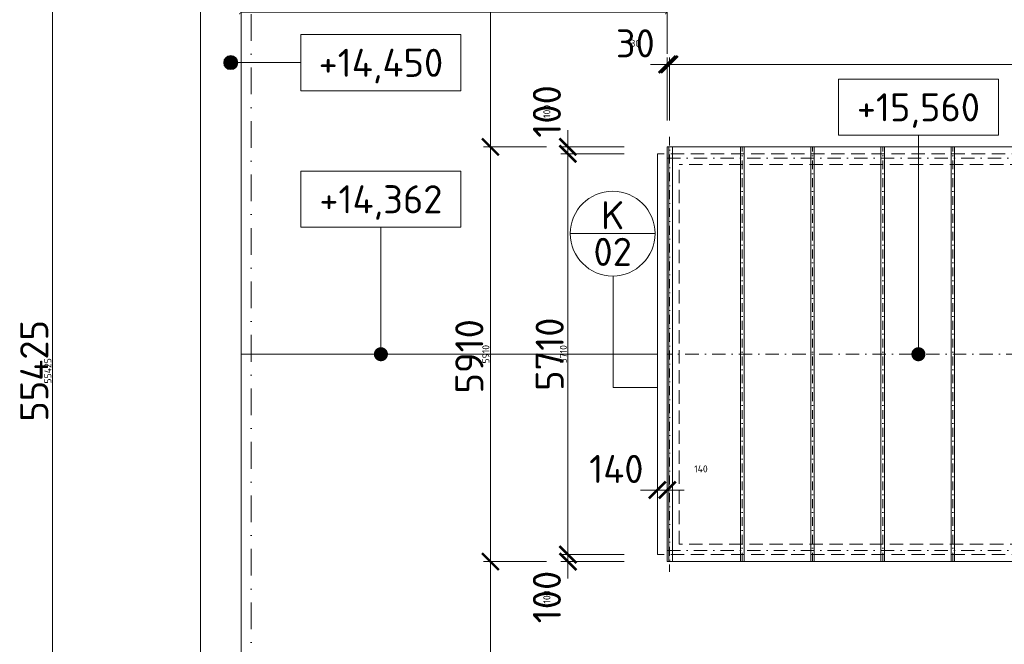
# Model space of a CAD drawing. Header units: millimetres. Extents: x -1695604 to 5289369, y -1488057 to 2187451.
# Tile 124 of 256: x 2703 to 16733, y 200166 to 209067. Entities that reach past the tile are written whole.
import ezdxf
from ezdxf.enums import TextEntityAlignment as Align

# ---------------------------------------------------------------- set-up
doc = ezdxf.new("R2010")
doc.units = ezdxf.units.MM
for name, pattern in [('CENTERX2', [101.6, 63.5, -12.7, 12.7, -12.7]), ('DASHDOT', [25.4, 12.7, -6.35, 0, -6.35]), ('ČÁRKOVANÁ', [19.05, 12.7, -6.35])]:
    doc.linetypes.add(name, pattern=pattern)
doc.layers.get('Defpoints').update_dxf_attribs({"color": 8})
for name, color, linetype, lineweight in [('A99_N_kce-pohl', 1, 'Continuous', 9), ('A99_N_koty-200', 5, 'Continuous', 5), ('A99_N_koty-200 @ 200', 5, 'Continuous', 5), ('A99_N_koty-200 @ 50 (2)', 5, 'Continuous', 5), ('A99_N_koty-vysk', 160, 'Continuous', 5), ('A99_N_znaceni 200', 5, 'Continuous', 5), ('A99_S_osy', 1, 'CENTERX2', 5)]:
    doc.layers.add(name, color=color, linetype=linetype, lineweight=lineweight)
doc.styles.add('A99_kota', font='isocpeur.ttf', dxfattribs={"height": 2})
doc.styles.add('A99_popis', font='isocpeur.ttf')
doc.dimstyles.new('A99_kota_200 new', dxfattribs={"dimscale": 200, "dimtxt": 2, "dimasz": 1.2, "dimexe": 0.5, "dimexo": 1.5, "dimgap": 0.3, "dimtad": 1, "dimdec": 0, "dimzin": 3, "dimdsep": 46, "dimtxsty": 'A99_kota', "dimblk": 'ARCHTICK', "dimcen": 2.5, "dimazin": 2, "dimtfac": 0.75, "dimtdec": 0, "dimtmove": 2, "dimatfit": 0, "dimfxl": 0, "dimtolj": 1, "dimtzin": 0, "dimlwd": 5, "dimlwe": 5, "dimarcsym": 0})

# ---------------------------------------------------------------- blocks, each defined once
blk = doc.blocks.new('_ArchTick')
at = {"color": 0, "linetype": 'ByBlock', "const_width": 0.15}
blk.add_lwpolyline([(-0.5, -0.5), (0.5, 0.5)], dxfattribs=at)
blk = doc.blocks.new('*D4355')
at = {"layer": 'A99_N_koty-200', "color": 0, "linetype": 'Continuous', "lineweight": 5, "transparency": 16777216}
for p, q in [((5860, 209380), (5860, 209480)), ((11930, 208580), (11930, 209480)), ((5860, 209380), (11930, 209380))]:
    blk.add_line(p, q, dxfattribs=at)
at = {"layer": 'Defpoints', "color": 0, "linetype": 'Continuous', "lineweight": 18, "transparency": 16777216}
for p in [(11930, 209380), (5860, 209175), (11930, 207255)]:
    blk.add_point(p, dxfattribs=at)
at = {"layer": 'A99_N_koty-200', "color": 0, "linetype": 'Continuous', "lineweight": 5, "transparency": 16777216, "xscale": 240, "yscale": 240, "zscale": 240, "rotation": 180}
blk.add_blockref('_ArchTick', (5860, 209380), dxfattribs=at)
at = {"layer": 'A99_N_koty-200', "color": 0, "linetype": 'Continuous', "lineweight": 5, "transparency": 16777216, "xscale": 240, "yscale": 240, "zscale": 240}
blk.add_blockref('_ArchTick', (11930, 209380), dxfattribs=at)
at = {"layer": 'A99_N_koty-200', "color": 0, "linetype": 'Continuous', "transparency": 16777216, "insert": (10112.5, 209680), "char_height": 400, "attachment_point": 5, "style": 'A99_kota'}
blk.add_mtext('\\A1;6070', dxfattribs=at)
blk = doc.blocks.new('*D4356')
at = {"layer": 'A99_N_koty-200', "color": 0, "linetype": 'Continuous', "lineweight": 5, "transparency": 16777216}
for p, q in [((5860, 209175), (5860, 209200)), ((11930, 208975), (11930, 209200)), ((5860, 209175), (11930, 209175))]:
    blk.add_line(p, q, dxfattribs=at)
at = {"layer": 'Defpoints', "color": 0, "linetype": 'Continuous', "lineweight": 18, "transparency": 16777216}
for p in [(5860, 209175), (11930, 209175), (11930, 207255)]:
    blk.add_point(p, dxfattribs=at)
at = {"layer": 'A99_N_koty-200', "color": 0, "linetype": 'Continuous', "lineweight": 5, "transparency": 16777216, "xscale": 60, "yscale": 60, "zscale": 60, "rotation": 180}
blk.add_blockref('_ArchTick', (5860, 209175), dxfattribs=at)
at = {"layer": 'A99_N_koty-200', "color": 0, "linetype": 'Continuous', "lineweight": 5, "transparency": 16777216, "xscale": 60, "yscale": 60, "zscale": 60}
blk.add_blockref('_ArchTick', (11930, 209175), dxfattribs=at)
at = {"layer": 'A99_N_koty-200', "color": 0, "linetype": 'Continuous', "transparency": 16777216, "insert": (8895, 209240), "char_height": 100, "attachment_point": 5, "style": 'A99_kota'}
blk.add_mtext('\\A1;6070', dxfattribs=at)
blk = doc.blocks.new('*D4364')
at = {"layer": 'A99_N_koty-200', "color": 0, "linetype": 'Continuous', "lineweight": 5, "transparency": 16777216}
for p, q in [((11930, 207630), (11930, 208530)), ((11960, 207630), (11960, 208530)), ((11930, 208430), (11690, 208430)), ((11960, 208430), (11930, 208430)), ((11960, 208430), (12200, 208430))]:
    blk.add_line(p, q, dxfattribs=at)
at = {"layer": 'Defpoints', "color": 0, "linetype": 'Continuous', "lineweight": 18, "transparency": 16777216}
for p in [(11930, 208430), (11930, 207255), (11960, 207255)]:
    blk.add_point(p, dxfattribs=at)
at = {"layer": 'A99_N_koty-200', "color": 0, "linetype": 'Continuous', "lineweight": 5, "transparency": 16777216, "xscale": 240, "yscale": 240, "zscale": 240}
blk.add_blockref('_ArchTick', (11930, 208430), dxfattribs=at)
at = {"layer": 'A99_N_koty-200', "color": 0, "linetype": 'Continuous', "lineweight": 5, "transparency": 16777216, "xscale": 240, "yscale": 240, "zscale": 240, "rotation": 180}
blk.add_blockref('_ArchTick', (11960, 208430), dxfattribs=at)
at = {"layer": 'A99_N_koty-200', "color": 0, "linetype": 'Continuous', "transparency": 16777216, "insert": (11475, 208730), "char_height": 400, "attachment_point": 5, "style": 'A99_kota'}
blk.add_mtext('\\A1;30', dxfattribs=at)
blk = doc.blocks.new('*D4365')
at = {"layer": 'A99_N_koty-200', "color": 0, "linetype": 'Continuous', "lineweight": 5, "transparency": 16777216}
for p, q in [((11930, 208430), (11870, 208430)), ((11930, 208230), (11930, 208455)), ((11960, 208430), (11930, 208430)), ((11960, 208230), (11960, 208455)), ((11960, 208430), (12020, 208430))]:
    blk.add_line(p, q, dxfattribs=at)
at = {"layer": 'Defpoints', "color": 0, "linetype": 'Continuous', "lineweight": 18, "transparency": 16777216}
for p in [(11930, 208430), (11930, 207255), (11960, 207255)]:
    blk.add_point(p, dxfattribs=at)
at = {"layer": 'A99_N_koty-200', "color": 0, "linetype": 'Continuous', "lineweight": 5, "transparency": 16777216, "xscale": 60, "yscale": 60, "zscale": 60}
blk.add_blockref('_ArchTick', (11930, 208430), dxfattribs=at)
at = {"layer": 'A99_N_koty-200', "color": 0, "linetype": 'Continuous', "lineweight": 5, "transparency": 16777216, "xscale": 60, "yscale": 60, "zscale": 60, "rotation": 180}
blk.add_blockref('_ArchTick', (11960, 208430), dxfattribs=at)
at = {"layer": 'A99_N_koty-200', "color": 0, "linetype": 'Continuous', "transparency": 16777216, "insert": (11475, 208730), "char_height": 100, "attachment_point": 5, "style": 'A99_kota'}
blk.add_mtext('\\A1;30', dxfattribs=at)
blk = doc.blocks.new('*D4373')
at = {"layer": 'A99_N_koty-200', "color": 0, "linetype": 'Continuous', "lineweight": 5, "transparency": 16777216}
for p, q in [((10210, 207255), (9310, 207255)), ((9410, 201345), (9410, 207255)), ((10210, 201345), (9310, 201345))]:
    blk.add_line(p, q, dxfattribs=at)
at = {"layer": 'Defpoints', "color": 0, "linetype": 'Continuous', "lineweight": 18, "transparency": 16777216}
for p in [(9410, 207255), (11930, 207255), (11930, 201345)]:
    blk.add_point(p, dxfattribs=at)
at = {"layer": 'A99_N_koty-200', "color": 0, "linetype": 'Continuous', "lineweight": 5, "transparency": 16777216, "xscale": 240, "yscale": 240, "zscale": 240}
for p, rotation in [((9410, 207255), 90), ((9410, 201345), 270)]:
    blk.add_blockref('_ArchTick', p, dxfattribs=dict(at, rotation=rotation))
at = {"layer": 'A99_N_koty-200', "color": 0, "linetype": 'Continuous', "transparency": 16777216, "insert": (9110, 204270), "char_height": 400, "attachment_point": 5, "rotation": 90, "style": 'A99_kota'}
blk.add_mtext('\\A1;5910', dxfattribs=at)
blk = doc.blocks.new('*D4374')
at = {"layer": 'A99_N_koty-200', "color": 0, "linetype": 'Continuous', "lineweight": 5, "transparency": 16777216}
for p, q in [((9610, 207255), (9385, 207255)), ((9410, 201345), (9410, 207255)), ((9610, 201345), (9385, 201345))]:
    blk.add_line(p, q, dxfattribs=at)
at = {"layer": 'Defpoints', "color": 0, "linetype": 'Continuous', "lineweight": 18, "transparency": 16777216}
for p in [(9410, 207255), (11930, 207255), (11930, 201345)]:
    blk.add_point(p, dxfattribs=at)
at = {"layer": 'A99_N_koty-200', "color": 0, "linetype": 'Continuous', "lineweight": 5, "transparency": 16777216, "xscale": 60, "yscale": 60, "zscale": 60}
for p, rotation in [((9410, 207255), 90), ((9410, 201345), 270)]:
    blk.add_blockref('_ArchTick', p, dxfattribs=dict(at, rotation=rotation))
at = {"layer": 'A99_N_koty-200', "color": 0, "linetype": 'Continuous', "transparency": 16777216, "insert": (9345, 204300), "char_height": 100, "attachment_point": 5, "rotation": 90, "style": 'A99_kota'}
blk.add_mtext('\\A1;5910', dxfattribs=at)
blk = doc.blocks.new('*U50')
at = {"color": 0, "linetype": 'ByBlock'}
blk.add_line((0, -2), (-5, -2), dxfattribs=at)
blk.add_lwpolyline([(0, -4), (11.4, -4), (11.4, 0), (0, 0)], close=True, dxfattribs=at)
at = {"color": 0, "linetype": 'ByBlock', "ltscale": 200, "const_width": 0.5}
blk.add_lwpolyline([(-5.25, -2, -1), (-4.75, -2, -1)], format="xyb", close=True, dxfattribs=at)
at = {"color": 0, "linetype": 'ByBlock'}
blk.add_circle((-5, -2), 0.5, dxfattribs=at)
at = {"color": 0, "linetype": 'ByBlock', "style": 'A99_kota'}
for tag, p in [('VYSKA', (5.7, -2.241)), ('VYSKA_POPIS1', (5.7, -6.041)), ('VYSKA_POPIS2', (5.9, -9.541)), ('VYSKA_POPIS3', (5.9, -13.041))]:
    blk.add_attdef(tag, text='', height=2, dxfattribs=at).set_placement(p, align=Align.MIDDLE)
blk = doc.blocks.new('*U51')
at = {"color": 0, "linetype": 'ByBlock'}
blk.add_line((5.7, -4), (5.7, -13.05), dxfattribs=at)
blk.add_lwpolyline([(0, -4), (11.4, -4), (11.4, 0), (0, 0)], close=True, dxfattribs=at)
at = {"color": 0, "linetype": 'ByBlock', "ltscale": 200, "const_width": 0.5}
blk.add_lwpolyline([(5.7, -13.3, -1), (5.7, -12.8, -1)], format="xyb", close=True, dxfattribs=at)
at = {"color": 0, "linetype": 'ByBlock', "style": 'A99_kota'}
for tag, p in [('VYSKA', (5.7, -2.241)), ('VYSKA_POPIS1', (5.7, -6.041)), ('VYSKA_POPIS2', (5.9, -9.541)), ('VYSKA_POPIS3', (5.9, -13.041))]:
    blk.add_attdef(tag, text='', height=2, dxfattribs=at).set_placement(p, align=Align.MIDDLE)
blk = doc.blocks.new('*U52')
at = {"color": 0, "linetype": 'ByBlock'}
blk.add_line((5.7, -4), (5.7, -19.6), dxfattribs=at)
blk.add_lwpolyline([(0, -4), (11.4, -4), (11.4, 0), (0, 0)], close=True, dxfattribs=at)
at = {"color": 0, "linetype": 'ByBlock', "ltscale": 200, "const_width": 0.5}
blk.add_lwpolyline([(5.7, -19.85, -1), (5.7, -19.35, -1)], format="xyb", close=True, dxfattribs=at)
at = {"color": 0, "linetype": 'ByBlock', "style": 'A99_kota'}
for tag, p in [('VYSKA', (5.7, -2.241)), ('VYSKA_POPIS1', (5.7, -6.041)), ('VYSKA_POPIS2', (5.9, -9.541)), ('VYSKA_POPIS3', (5.9, -13.041))]:
    blk.add_attdef(tag, text='', height=2, dxfattribs=at).set_placement(p, align=Align.MIDDLE)
blk = doc.blocks.new('*D4436')
at = {"layer": 'A99_N_koty-200', "color": 0, "linetype": 'Continuous', "lineweight": 5, "transparency": 16777216}
for p, q in [((10210, 201345), (9310, 201345)), ((9410, 195465), (9410, 201345)), ((9410, 195465), (9310, 195465))]:
    blk.add_line(p, q, dxfattribs=at)
at = {"layer": 'Defpoints', "color": 0, "linetype": 'Continuous', "lineweight": 18, "transparency": 16777216}
for p in [(9410, 201345), (11955, 201345), (9410, 195465)]:
    blk.add_point(p, dxfattribs=at)
at = {"layer": 'A99_N_koty-200', "color": 0, "linetype": 'Continuous', "lineweight": 5, "transparency": 16777216, "xscale": 240, "yscale": 240, "zscale": 240}
for p, rotation in [((9410, 201345), 89.9999999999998), ((9410, 195465), 269.9999999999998)]:
    blk.add_blockref('_ArchTick', p, dxfattribs=dict(at, rotation=rotation))
at = {"layer": 'A99_N_koty-200', "color": 0, "linetype": 'Continuous', "transparency": 16777216, "insert": (9110, 198522.5), "char_height": 400, "attachment_point": 5, "rotation": 90, "style": 'A99_kota'}
blk.add_mtext('\\A1;5880', dxfattribs=at)
blk = doc.blocks.new('*D4437')
at = {"layer": 'A99_N_koty-200', "color": 0, "linetype": 'Continuous', "lineweight": 5, "transparency": 16777216}
for p, q in [((9610, 201345), (9385, 201345)), ((9410, 195465), (9410, 201345)), ((9410, 195465), (9385, 195465))]:
    blk.add_line(p, q, dxfattribs=at)
at = {"layer": 'Defpoints', "color": 0, "linetype": 'Continuous', "lineweight": 18, "transparency": 16777216}
for p in [(9410, 201345), (11955, 201345), (9410, 195465)]:
    blk.add_point(p, dxfattribs=at)
at = {"layer": 'A99_N_koty-200', "color": 0, "linetype": 'Continuous', "lineweight": 5, "transparency": 16777216, "xscale": 60, "yscale": 60, "zscale": 60}
for p, rotation in [((9410, 201345), 89.9999999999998), ((9410, 195465), 269.9999999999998)]:
    blk.add_blockref('_ArchTick', p, dxfattribs=dict(at, rotation=rotation))
at = {"layer": 'A99_N_koty-200', "color": 0, "linetype": 'Continuous', "transparency": 16777216, "insert": (9110, 196345), "char_height": 100, "attachment_point": 5, "rotation": 90, "style": 'A99_kota'}
blk.add_mtext('\\A1;5880', dxfattribs=at)
blk = doc.blocks.new('*D4445')
at = {"layer": 'A99_N_koty-200', "color": 0, "linetype": 'Continuous', "lineweight": 5, "transparency": 16777216}
for p, q in [((11315, 207155), (10415, 207155)), ((10515, 207155), (10515, 201445)), ((11315, 201445), (10415, 201445))]:
    blk.add_line(p, q, dxfattribs=at)
at = {"layer": 'Defpoints', "color": 0, "linetype": 'Continuous', "lineweight": 18, "transparency": 16777216}
for p in [(11790, 207155), (10515, 201445), (11930, 201445)]:
    blk.add_point(p, dxfattribs=at)
at = {"layer": 'A99_N_koty-200', "color": 0, "linetype": 'Continuous', "lineweight": 5, "transparency": 16777216, "xscale": 240, "yscale": 240, "zscale": 240}
for p, rotation in [((10515, 207155), 90), ((10515, 201445), 270)]:
    blk.add_blockref('_ArchTick', p, dxfattribs=dict(at, rotation=rotation))
at = {"layer": 'A99_N_koty-200', "color": 0, "linetype": 'Continuous', "transparency": 16777216, "insert": (10255, 204300), "char_height": 400, "attachment_point": 5, "rotation": 90, "style": 'A99_kota'}
blk.add_mtext('\\A1;5710', dxfattribs=at)
blk = doc.blocks.new('*D4446')
at = {"layer": 'A99_N_koty-200', "color": 0, "linetype": 'Continuous', "lineweight": 5, "transparency": 16777216}
for p, q in [((10715, 207155), (10490, 207155)), ((10515, 207155), (10515, 201445)), ((10715, 201445), (10490, 201445))]:
    blk.add_line(p, q, dxfattribs=at)
at = {"layer": 'Defpoints', "color": 0, "linetype": 'Continuous', "lineweight": 18, "transparency": 16777216}
for p in [(11790, 207155), (10515, 201445), (11930, 201445)]:
    blk.add_point(p, dxfattribs=at)
at = {"layer": 'A99_N_koty-200', "color": 0, "linetype": 'Continuous', "lineweight": 5, "transparency": 16777216, "xscale": 60, "yscale": 60, "zscale": 60}
for p, rotation in [((10515, 207155), 90), ((10515, 201445), 270)]:
    blk.add_blockref('_ArchTick', p, dxfattribs=dict(at, rotation=rotation))
at = {"layer": 'A99_N_koty-200', "color": 0, "linetype": 'Continuous', "transparency": 16777216, "insert": (10450, 204300), "char_height": 100, "attachment_point": 5, "rotation": 90, "style": 'A99_kota'}
blk.add_mtext('\\A1;5710', dxfattribs=at)
blk = doc.blocks.new('*D4448')
at = {"layer": 'A99_N_koty-200', "color": 0, "linetype": 'Continuous', "lineweight": 5, "transparency": 16777216}
for p, q in [((10515, 201445), (10515, 201685)), ((11315, 201445), (10415, 201445)), ((11315, 201345), (10415, 201345)), ((10515, 201445), (10515, 201345)), ((10515, 201345), (10515, 201105))]:
    blk.add_line(p, q, dxfattribs=at)
at = {"layer": 'Defpoints', "color": 0, "linetype": 'Continuous', "lineweight": 18, "transparency": 16777216}
for p in [(10515, 201345), (11930, 201445), (11930, 201345)]:
    blk.add_point(p, dxfattribs=at)
at = {"layer": 'A99_N_koty-200', "color": 0, "linetype": 'Continuous', "lineweight": 5, "transparency": 16777216, "xscale": 240, "yscale": 240, "zscale": 240}
for p, rotation in [((10515, 201445), 270), ((10515, 201345), 90)]:
    blk.add_blockref('_ArchTick', p, dxfattribs=dict(at, rotation=rotation))
at = {"layer": 'A99_N_koty-200', "color": 0, "linetype": 'Continuous', "transparency": 16777216, "insert": (10215, 200840), "char_height": 400, "attachment_point": 5, "rotation": 90, "style": 'A99_kota'}
blk.add_mtext('\\A1;100', dxfattribs=at)
blk = doc.blocks.new('*D4449')
at = {"layer": 'A99_N_koty-200', "color": 0, "linetype": 'Continuous', "lineweight": 5, "transparency": 16777216}
for p, q in [((10515, 201445), (10515, 201505)), ((10715, 201445), (10490, 201445)), ((10715, 201345), (10490, 201345)), ((10515, 201445), (10515, 201345)), ((10515, 201345), (10515, 201285))]:
    blk.add_line(p, q, dxfattribs=at)
at = {"layer": 'Defpoints', "color": 0, "linetype": 'Continuous', "lineweight": 18, "transparency": 16777216}
for p in [(10515, 201345), (11930, 201445), (11930, 201345)]:
    blk.add_point(p, dxfattribs=at)
at = {"layer": 'A99_N_koty-200', "color": 0, "linetype": 'Continuous', "lineweight": 5, "transparency": 16777216, "xscale": 60, "yscale": 60, "zscale": 60}
for p, rotation in [((10515, 201445), 270), ((10515, 201345), 90)]:
    blk.add_blockref('_ArchTick', p, dxfattribs=dict(at, rotation=rotation))
at = {"layer": 'A99_N_koty-200', "color": 0, "linetype": 'Continuous', "transparency": 16777216, "insert": (10215, 200840), "char_height": 100, "attachment_point": 5, "rotation": 90, "style": 'A99_kota'}
blk.add_mtext('\\A1;100', dxfattribs=at)
blk = doc.blocks.new('*D4451')
at = {"layer": 'A99_N_koty-200', "color": 0, "linetype": 'Continuous', "lineweight": 5, "transparency": 16777216}
for p, q in [((10515, 207255), (10515, 207495)), ((11315, 207255), (10415, 207255)), ((10515, 207155), (10515, 207255)), ((11315, 207155), (10415, 207155)), ((10515, 207155), (10515, 206915))]:
    blk.add_line(p, q, dxfattribs=at)
at = {"layer": 'Defpoints', "color": 0, "linetype": 'Continuous', "lineweight": 18, "transparency": 16777216}
for p in [(10515, 207255), (11930, 207255), (11790, 207155)]:
    blk.add_point(p, dxfattribs=at)
at = {"layer": 'A99_N_koty-200', "color": 0, "linetype": 'Continuous', "lineweight": 5, "transparency": 16777216, "xscale": 240, "yscale": 240, "zscale": 240}
for p, rotation in [((10515, 207255), 270), ((10515, 207155), 90)]:
    blk.add_blockref('_ArchTick', p, dxfattribs=dict(at, rotation=rotation))
at = {"layer": 'A99_N_koty-200', "color": 0, "linetype": 'Continuous', "transparency": 16777216, "insert": (10215, 207760), "char_height": 400, "attachment_point": 5, "rotation": 90, "style": 'A99_kota'}
blk.add_mtext('\\A1;100', dxfattribs=at)
blk = doc.blocks.new('*D4452')
at = {"layer": 'A99_N_koty-200', "color": 0, "linetype": 'Continuous', "lineweight": 5, "transparency": 16777216}
for p, q in [((10715, 207255), (10490, 207255)), ((10515, 207255), (10515, 207315)), ((10515, 207155), (10515, 207255)), ((10715, 207155), (10490, 207155)), ((10515, 207155), (10515, 207095))]:
    blk.add_line(p, q, dxfattribs=at)
at = {"layer": 'Defpoints', "color": 0, "linetype": 'Continuous', "lineweight": 18, "transparency": 16777216}
for p in [(10515, 207255), (11930, 207255), (11790, 207155)]:
    blk.add_point(p, dxfattribs=at)
at = {"layer": 'A99_N_koty-200', "color": 0, "linetype": 'Continuous', "lineweight": 5, "transparency": 16777216, "xscale": 60, "yscale": 60, "zscale": 60}
for p, rotation in [((10515, 207255), 270), ((10515, 207155), 90)]:
    blk.add_blockref('_ArchTick', p, dxfattribs=dict(at, rotation=rotation))
at = {"layer": 'A99_N_koty-200', "color": 0, "linetype": 'Continuous', "transparency": 16777216, "insert": (10215, 207760), "char_height": 100, "attachment_point": 5, "rotation": 90, "style": 'A99_kota'}
blk.add_mtext('\\A1;100', dxfattribs=at)
blk = doc.blocks.new('*D4496')
at = {"layer": 'A99_N_koty-200', "color": 0, "linetype": 'Continuous', "lineweight": 5, "transparency": 16777216}
for p, q in [((11790, 202365), (11790, 202465)), ((11930, 202365), (11930, 202465)), ((11790, 202365), (11550, 202365)), ((11790, 202365), (11930, 202365)), ((11930, 202365), (12170, 202365))]:
    blk.add_line(p, q, dxfattribs=at)
at = {"layer": 'Defpoints', "color": 0, "linetype": 'Continuous', "lineweight": 18, "transparency": 16777216}
for p in [(11790, 202365), (11930, 202365), (11930, 202365)]:
    blk.add_point(p, dxfattribs=at)
at = {"layer": 'A99_N_koty-200', "color": 0, "linetype": 'Continuous', "lineweight": 5, "transparency": 16777216, "xscale": 240, "yscale": 240, "zscale": 240}
blk.add_blockref('_ArchTick', (11790, 202365), dxfattribs=at)
at = {"layer": 'A99_N_koty-200', "color": 0, "linetype": 'Continuous', "lineweight": 5, "transparency": 16777216, "xscale": 240, "yscale": 240, "zscale": 240, "rotation": 180}
blk.add_blockref('_ArchTick', (11930, 202365), dxfattribs=at)
at = {"layer": 'A99_N_koty-200', "color": 0, "linetype": 'Continuous', "transparency": 16777216, "insert": (11205, 202665), "char_height": 400, "attachment_point": 5, "style": 'A99_kota'}
blk.add_mtext('\\A1;140', dxfattribs=at)
blk = doc.blocks.new('*D4497')
at = {"layer": 'A99_N_koty-200', "color": 0, "linetype": 'Continuous', "lineweight": 5, "transparency": 16777216}
for p, q in [((11790, 202365), (11730, 202365)), ((11790, 202365), (11790, 202390)), ((11790, 202365), (11930, 202365)), ((11930, 202365), (11930, 202390)), ((11930, 202365), (11990, 202365))]:
    blk.add_line(p, q, dxfattribs=at)
at = {"layer": 'Defpoints', "color": 0, "linetype": 'Continuous', "lineweight": 18, "transparency": 16777216}
for p in [(11790, 202365), (11930, 202365), (11930, 202365)]:
    blk.add_point(p, dxfattribs=at)
at = {"layer": 'A99_N_koty-200', "color": 0, "linetype": 'Continuous', "lineweight": 5, "transparency": 16777216, "xscale": 60, "yscale": 60, "zscale": 60}
blk.add_blockref('_ArchTick', (11790, 202365), dxfattribs=at)
at = {"layer": 'A99_N_koty-200', "color": 0, "linetype": 'Continuous', "lineweight": 5, "transparency": 16777216, "xscale": 60, "yscale": 60, "zscale": 60, "rotation": 180}
blk.add_blockref('_ArchTick', (11930, 202365), dxfattribs=at)
at = {"layer": 'A99_N_koty-200', "color": 0, "linetype": 'Continuous', "transparency": 16777216, "insert": (12410, 202665), "char_height": 100, "attachment_point": 5, "style": 'A99_kota'}
blk.add_mtext('\\A1;140', dxfattribs=at)
blk = doc.blocks.new('*D5646')
at = {"layer": 'A99_N_koty-200', "color": 0, "linetype": 'Continuous', "lineweight": 5, "transparency": 16777216}
for p, q in [((9410, 213135), (9510, 213135)), ((9410, 213135), (9410, 207255)), ((9410, 207255), (9510, 207255))]:
    blk.add_line(p, q, dxfattribs=at)
at = {"layer": 'Defpoints', "color": 0, "linetype": 'Continuous', "lineweight": 18, "transparency": 16777216}
for p in [(9410, 213135), (9410, 207255), (9410, 207255)]:
    blk.add_point(p, dxfattribs=at)
at = {"layer": 'A99_N_koty-200', "color": 0, "linetype": 'Continuous', "lineweight": 5, "transparency": 16777216, "xscale": 240, "yscale": 240, "zscale": 240}
for p, rotation in [((9410, 213135), 90), ((9410, 207255), 270)]:
    blk.add_blockref('_ArchTick', p, dxfattribs=dict(at, rotation=rotation))
at = {"layer": 'A99_N_koty-200', "color": 0, "linetype": 'Continuous', "transparency": 16777216, "insert": (9150, 210195), "char_height": 400, "attachment_point": 5, "rotation": 90, "style": 'A99_kota'}
blk.add_mtext('\\A1;5880', dxfattribs=at)
blk = doc.blocks.new('*D5647')
at = {"layer": 'A99_N_koty-200', "color": 0, "linetype": 'Continuous', "lineweight": 5, "transparency": 16777216}
for p, q in [((9410, 213135), (9435, 213135)), ((9410, 213135), (9410, 207255)), ((9410, 207255), (9435, 207255))]:
    blk.add_line(p, q, dxfattribs=at)
at = {"layer": 'Defpoints', "color": 0, "linetype": 'Continuous', "lineweight": 18, "transparency": 16777216}
for p in [(9410, 213135), (9410, 207255), (9410, 207255)]:
    blk.add_point(p, dxfattribs=at)
at = {"layer": 'A99_N_koty-200', "color": 0, "linetype": 'Continuous', "lineweight": 5, "transparency": 16777216, "xscale": 60, "yscale": 60, "zscale": 60}
for p, rotation in [((9410, 213135), 90), ((9410, 207255), 270)]:
    blk.add_blockref('_ArchTick', p, dxfattribs=dict(at, rotation=rotation))
at = {"layer": 'A99_N_koty-200', "color": 0, "linetype": 'Continuous', "transparency": 16777216, "insert": (9345, 210195), "char_height": 100, "attachment_point": 5, "rotation": 90, "style": 'A99_kota'}
blk.add_mtext('\\A1;5880', dxfattribs=at)
blk = doc.blocks.new('*D5709')
at = {"layer": 'A99_N_koty-200', "color": 0, "linetype": 'Continuous', "lineweight": 5, "transparency": 16777216}
for p, q in [((3970, 231775), (3070, 231775)), ((3170, 176350), (3170, 231775)), ((3970, 176350), (3070, 176350))]:
    blk.add_line(p, q, dxfattribs=at)
at = {"layer": 'Defpoints', "color": 0, "linetype": 'Continuous', "lineweight": 18, "transparency": 16777216}
for p in [(3170, 231775), (5600, 231775), (5280, 176350)]:
    blk.add_point(p, dxfattribs=at)
at = {"layer": 'A99_N_koty-200', "color": 0, "linetype": 'Continuous', "lineweight": 5, "transparency": 16777216, "xscale": 240, "yscale": 240, "zscale": 240}
for p, rotation in [((3170, 231775), 90), ((3170, 176350), 270)]:
    blk.add_blockref('_ArchTick', p, dxfattribs=dict(at, rotation=rotation))
at = {"layer": 'A99_N_koty-200', "color": 0, "linetype": 'Continuous', "transparency": 16777216, "insert": (2910, 204063), "char_height": 400, "attachment_point": 5, "rotation": 90, "style": 'A99_kota'}
blk.add_mtext('\\A1;55425', dxfattribs=at)
blk = doc.blocks.new('*D5710')
at = {"layer": 'A99_N_koty-200', "color": 0, "linetype": 'Continuous', "lineweight": 5, "transparency": 16777216}
for p, q in [((3370, 231775), (3145, 231775)), ((3170, 176350), (3170, 231775)), ((3370, 176350), (3145, 176350))]:
    blk.add_line(p, q, dxfattribs=at)
at = {"layer": 'Defpoints', "color": 0, "linetype": 'Continuous', "lineweight": 18, "transparency": 16777216}
for p in [(3170, 231775), (5600, 231775), (5280, 176350)]:
    blk.add_point(p, dxfattribs=at)
at = {"layer": 'A99_N_koty-200', "color": 0, "linetype": 'Continuous', "lineweight": 5, "transparency": 16777216, "xscale": 60, "yscale": 60, "zscale": 60}
for p, rotation in [((3170, 231775), 90), ((3170, 176350), 270)]:
    blk.add_blockref('_ArchTick', p, dxfattribs=dict(at, rotation=rotation))
at = {"layer": 'A99_N_koty-200', "color": 0, "linetype": 'Continuous', "transparency": 16777216, "insert": (3105, 204063), "char_height": 100, "attachment_point": 5, "rotation": 90, "style": 'A99_kota'}
blk.add_mtext('\\A1;55425', dxfattribs=at)
blk = doc.blocks.new('*D5718')
at = {"layer": 'A99_N_koty-200', "color": 0, "linetype": 'Continuous', "lineweight": 5, "transparency": 16777216}
for p, q in [((11960, 207630), (11960, 208530)), ((78000, 207630), (78000, 208530)), ((11960, 208430), (78000, 208430))]:
    blk.add_line(p, q, dxfattribs=at)
at = {"layer": 'Defpoints', "color": 0, "linetype": 'Continuous', "lineweight": 18, "transparency": 16777216}
for p in [(78000, 208430), (11960, 207255), (78000, 207255)]:
    blk.add_point(p, dxfattribs=at)
at = {"layer": 'A99_N_koty-200', "color": 0, "linetype": 'Continuous', "lineweight": 5, "transparency": 16777216, "xscale": 240, "yscale": 240, "zscale": 240, "rotation": 180}
blk.add_blockref('_ArchTick', (11960, 208430), dxfattribs=at)
at = {"layer": 'A99_N_koty-200', "color": 0, "linetype": 'Continuous', "lineweight": 5, "transparency": 16777216, "xscale": 240, "yscale": 240, "zscale": 240}
blk.add_blockref('_ArchTick', (78000, 208430), dxfattribs=at)
at = {"layer": 'A99_N_koty-200', "color": 0, "linetype": 'Continuous', "transparency": 16777216, "insert": (44980, 208690), "char_height": 400, "attachment_point": 5, "style": 'A99_kota'}
blk.add_mtext('\\A1;66040', dxfattribs=at)
blk = doc.blocks.new('*D5719')
at = {"layer": 'A99_N_koty-200', "color": 0, "linetype": 'Continuous', "lineweight": 5, "transparency": 16777216}
for p, q in [((11960, 208230), (11960, 208455)), ((11960, 208430), (78000, 208430)), ((78000, 208230), (78000, 208455))]:
    blk.add_line(p, q, dxfattribs=at)
at = {"layer": 'Defpoints', "color": 0, "linetype": 'Continuous', "lineweight": 18, "transparency": 16777216}
for p in [(78000, 208430), (11960, 207255), (78000, 207255)]:
    blk.add_point(p, dxfattribs=at)
at = {"layer": 'A99_N_koty-200', "color": 0, "linetype": 'Continuous', "lineweight": 5, "transparency": 16777216, "xscale": 60, "yscale": 60, "zscale": 60, "rotation": 180}
blk.add_blockref('_ArchTick', (11960, 208430), dxfattribs=at)
at = {"layer": 'A99_N_koty-200', "color": 0, "linetype": 'Continuous', "lineweight": 5, "transparency": 16777216, "xscale": 60, "yscale": 60, "zscale": 60}
blk.add_blockref('_ArchTick', (78000, 208430), dxfattribs=at)
at = {"layer": 'A99_N_koty-200', "color": 0, "linetype": 'Continuous', "transparency": 16777216, "insert": (44980, 208495), "char_height": 100, "attachment_point": 5, "style": 'A99_kota'}
blk.add_mtext('\\A1;66040', dxfattribs=at)
blk = doc.blocks.new('*U20')
at = {"color": 0, "linetype": 'ByBlock'}
blk.add_line((-3.02, 0), (3.02, 0), dxfattribs=at)
blk.add_circle((0, 0), 3.02, dxfattribs=at)
at = {"color": 0, "linetype": 'ByBlock', "style": 'A99_popis'}
for tag, p in [('KATEGORIE', (0, 1.31)), ('PRVEK', (0, -1.298))]:
    blk.add_attdef(tag, text='', height=2, dxfattribs=at).set_placement(p, align=Align.MIDDLE_CENTER)
blk = doc.blocks.new('*U5907')
at = {"layer": 'A99_N_koty-200 @ 200', "linetype": 'Continuous'}
dim = blk.add_linear_dim(base=(11930, 209380), p1=(5860, 209175), p2=(11930, 207255), dimstyle='A99_kota_200 new', override={"dimscale": 200, "dimtix": 1, "dimtofl": 1, "dimtmove": 2, "dimatfit": 0}, dxfattribs=at)
dim.commit()
dim.dimension.update_dxf_attribs({"geometry": '*D4355', "text_midpoint": (10112.5, 209680), "dimtype": 128})
at = {"layer": 'A99_N_koty-200 @ 50 (2)', "linetype": 'Continuous'}
dim = blk.add_linear_dim(base=(11930, 209175), p1=(5860, 209175), p2=(11930, 207255), dimstyle='A99_kota_200 new', override={"dimscale": 50, "dimtix": 1, "dimtofl": 1, "dimtmove": 2, "dimatfit": 0}, dxfattribs=at)
dim.commit()
dim.dimension.update_dxf_attribs({"geometry": '*D4356', "text_midpoint": (8895, 209240)})
blk = doc.blocks.new('*U5910')
at = {"layer": 'A99_N_koty-200 @ 200', "linetype": 'Continuous'}
dim = blk.add_linear_dim(base=(11930, 208430), p1=(11960, 207255), p2=(11930, 207255), dimstyle='A99_kota_200 new', override={"dimscale": 200, "dimtix": 1, "dimtofl": 1, "dimtmove": 2, "dimatfit": 0}, dxfattribs=at)
dim.commit()
dim.dimension.update_dxf_attribs({"geometry": '*D4364', "text_midpoint": (11475, 208730), "dimtype": 128})
at = {"layer": 'A99_N_koty-200 @ 50 (2)', "linetype": 'Continuous'}
dim = blk.add_linear_dim(base=(11930, 208430), p1=(11960, 207255), p2=(11930, 207255), dimstyle='A99_kota_200 new', override={"dimscale": 50, "dimtix": 1, "dimtofl": 1, "dimtmove": 2, "dimatfit": 0}, dxfattribs=at)
dim.commit()
dim.dimension.update_dxf_attribs({"geometry": '*D4365', "text_midpoint": (11475, 208730), "dimtype": 128})
blk = doc.blocks.new('*U5913')
at = {"layer": 'A99_N_koty-200 @ 200', "linetype": 'Continuous'}
dim = blk.add_linear_dim(base=(9410, 207255), p1=(11930, 201345), p2=(11930, 207255), angle=90, dimstyle='A99_kota_200 new', override={"dimscale": 200, "dimtix": 1, "dimtofl": 1, "dimtmove": 2, "dimatfit": 0}, dxfattribs=at)
dim.commit()
dim.dimension.update_dxf_attribs({"geometry": '*D4373', "text_midpoint": (9110, 204270), "dimtype": 128})
at = {"layer": 'A99_N_koty-200 @ 50 (2)', "linetype": 'Continuous'}
dim = blk.add_linear_dim(base=(9410, 207255), p1=(11930, 201345), p2=(11930, 207255), angle=90, dimstyle='A99_kota_200 new', override={"dimscale": 50, "dimtix": 1, "dimtofl": 1, "dimtmove": 2, "dimatfit": 0}, dxfattribs=at)
dim.commit()
dim.dimension.update_dxf_attribs({"geometry": '*D4374', "text_midpoint": (9345, 204300)})
blk = doc.blocks.new('*U5934')
at = {"layer": 'A99_N_koty-200 @ 200', "linetype": 'Continuous'}
dim = blk.add_linear_dim(base=(9410, 201345), p1=(9410, 195465), p2=(11955, 201345), angle=90, dimstyle='A99_kota_200 new', override={"dimscale": 200, "dimtix": 1, "dimtofl": 1, "dimtmove": 2, "dimatfit": 0}, dxfattribs=at)
dim.commit()
dim.dimension.update_dxf_attribs({"geometry": '*D4436', "text_midpoint": (9110, 198522.5), "dimtype": 128})
at = {"layer": 'A99_N_koty-200 @ 50 (2)', "linetype": 'Continuous'}
dim = blk.add_linear_dim(base=(9410, 201345), p1=(9410, 195465), p2=(11955, 201345), angle=90, dimstyle='A99_kota_200 new', override={"dimscale": 50, "dimtix": 1, "dimtofl": 1, "dimtmove": 2, "dimatfit": 0}, dxfattribs=at)
dim.commit()
dim.dimension.update_dxf_attribs({"geometry": '*D4437', "text_midpoint": (9110, 196345), "dimtype": 128})
blk = doc.blocks.new('*U5937')
at = {"layer": 'A99_N_koty-200 @ 200', "linetype": 'Continuous'}
dim = blk.add_linear_dim(base=(10515, 201445), p1=(11790, 207155), p2=(11930, 201445), angle=90, dimstyle='A99_kota_200 new', override={"dimscale": 200, "dimtix": 1, "dimtofl": 1, "dimtmove": 2, "dimatfit": 0}, dxfattribs=at)
dim.commit()
dim.dimension.update_dxf_attribs({"geometry": '*D4445', "text_midpoint": (10255, 204300)})
at = {"layer": 'A99_N_koty-200 @ 50 (2)', "linetype": 'Continuous'}
dim = blk.add_linear_dim(base=(10515, 201445), p1=(11790, 207155), p2=(11930, 201445), angle=90, dimstyle='A99_kota_200 new', override={"dimscale": 50, "dimtix": 1, "dimtofl": 1, "dimtmove": 2, "dimatfit": 0}, dxfattribs=at)
dim.commit()
dim.dimension.update_dxf_attribs({"geometry": '*D4446', "text_midpoint": (10450, 204300)})
blk = doc.blocks.new('*U5938')
at = {"layer": 'A99_N_koty-200 @ 200', "linetype": 'Continuous'}
dim = blk.add_linear_dim(base=(10515, 201345), p1=(11930, 201445), p2=(11930, 201345), angle=90, dimstyle='A99_kota_200 new', override={"dimscale": 200, "dimtix": 1, "dimtofl": 1, "dimtmove": 2, "dimatfit": 0}, dxfattribs=at)
dim.commit()
dim.dimension.update_dxf_attribs({"geometry": '*D4448', "text_midpoint": (10215, 200840), "dimtype": 128})
at = {"layer": 'A99_N_koty-200 @ 50 (2)', "linetype": 'Continuous'}
dim = blk.add_linear_dim(base=(10515, 201345), p1=(11930, 201445), p2=(11930, 201345), angle=90, dimstyle='A99_kota_200 new', override={"dimscale": 50, "dimtix": 1, "dimtofl": 1, "dimtmove": 2, "dimatfit": 0}, dxfattribs=at)
dim.commit()
dim.dimension.update_dxf_attribs({"geometry": '*D4449', "text_midpoint": (10215, 200840), "dimtype": 128})
blk = doc.blocks.new('*U5939')
at = {"layer": 'A99_N_koty-200 @ 200', "linetype": 'Continuous'}
dim = blk.add_linear_dim(base=(10515, 207255), p1=(11790, 207155), p2=(11930, 207255), angle=270, dimstyle='A99_kota_200 new', override={"dimscale": 200, "dimtix": 1, "dimtofl": 1, "dimtmove": 2, "dimatfit": 0}, dxfattribs=at)
dim.commit()
dim.dimension.update_dxf_attribs({"geometry": '*D4451', "text_midpoint": (10215, 207760), "dimtype": 128})
at = {"layer": 'A99_N_koty-200 @ 50 (2)', "linetype": 'Continuous'}
dim = blk.add_linear_dim(base=(10515, 207255), p1=(11790, 207155), p2=(11930, 207255), angle=270, dimstyle='A99_kota_200 new', override={"dimscale": 50, "dimtix": 1, "dimtofl": 1, "dimtmove": 2, "dimatfit": 0}, dxfattribs=at)
dim.commit()
dim.dimension.update_dxf_attribs({"geometry": '*D4452', "text_midpoint": (10215, 207760), "dimtype": 128})
blk = doc.blocks.new('*U5954')
at = {"layer": 'A99_N_koty-200 @ 200', "linetype": 'Continuous'}
dim = blk.add_linear_dim(base=(11930, 202365), p1=(11790, 202365), p2=(11930, 202365), dimstyle='A99_kota_200 new', override={"dimscale": 200, "dimtix": 1, "dimtofl": 1, "dimtmove": 2, "dimatfit": 0}, dxfattribs=at)
dim.commit()
dim.dimension.update_dxf_attribs({"geometry": '*D4496', "text_midpoint": (11205, 202665), "dimtype": 128})
at = {"layer": 'A99_N_koty-200 @ 50 (2)', "linetype": 'Continuous'}
dim = blk.add_linear_dim(base=(11930, 202365), p1=(11790, 202365), p2=(11930, 202365), dimstyle='A99_kota_200 new', override={"dimscale": 50, "dimtix": 1, "dimtofl": 1, "dimtmove": 2, "dimatfit": 0}, dxfattribs=at)
dim.commit()
dim.dimension.update_dxf_attribs({"geometry": '*D4497', "text_midpoint": (12410, 202665), "dimtype": 128})
blk = doc.blocks.new('*U6313')
at = {"layer": 'A99_N_koty-200 @ 200', "linetype": 'Continuous'}
dim = blk.add_linear_dim(base=(9410, 207255), p1=(9410, 213135), p2=(9410, 207255), angle=90, dimstyle='A99_kota_200 new', override={"dimscale": 200, "dimtix": 1, "dimtofl": 1, "dimtmove": 2, "dimatfit": 0}, dxfattribs=at)
dim.commit()
dim.dimension.update_dxf_attribs({"geometry": '*D5646', "text_midpoint": (9150, 210195)})
at = {"layer": 'A99_N_koty-200 @ 50 (2)', "linetype": 'Continuous'}
dim = blk.add_linear_dim(base=(9410, 207255), p1=(9410, 213135), p2=(9410, 207255), angle=90, dimstyle='A99_kota_200 new', override={"dimscale": 50, "dimtix": 1, "dimtofl": 1, "dimtmove": 2, "dimatfit": 0}, dxfattribs=at)
dim.commit()
dim.dimension.update_dxf_attribs({"geometry": '*D5647', "text_midpoint": (9345, 210195)})
blk = doc.blocks.new('*U6349')
at = {"layer": 'A99_N_koty-200 @ 200', "linetype": 'Continuous'}
dim = blk.add_linear_dim(base=(3170, 231775), p1=(5280, 176350), p2=(5600, 231775), angle=90, dimstyle='A99_kota_200 new', override={"dimscale": 200, "dimtix": 1, "dimtofl": 1, "dimtmove": 2, "dimatfit": 0}, dxfattribs=at)
dim.commit()
dim.dimension.update_dxf_attribs({"geometry": '*D5709', "text_midpoint": (2910, 204062.5)})
at = {"layer": 'A99_N_koty-200 @ 50 (2)', "linetype": 'Continuous'}
dim = blk.add_linear_dim(base=(3170, 231775), p1=(5280, 176350), p2=(5600, 231775), angle=90, dimstyle='A99_kota_200 new', override={"dimscale": 50, "dimtix": 1, "dimtofl": 1, "dimtmove": 2, "dimatfit": 0}, dxfattribs=at)
dim.commit()
dim.dimension.update_dxf_attribs({"geometry": '*D5710', "text_midpoint": (3105, 204062.5)})
blk = doc.blocks.new('*U6356')
at = {"layer": 'A99_N_koty-200 @ 200', "linetype": 'Continuous'}
dim = blk.add_linear_dim(base=(78000, 208430), p1=(11960, 207255), p2=(78000, 207255), dimstyle='A99_kota_200 new', override={"dimscale": 200, "dimtix": 1, "dimtofl": 1, "dimtmove": 2, "dimatfit": 0}, dxfattribs=at)
dim.commit()
dim.dimension.update_dxf_attribs({"geometry": '*D5718', "text_midpoint": (44980, 208690)})
at = {"layer": 'A99_N_koty-200 @ 50 (2)', "linetype": 'Continuous'}
dim = blk.add_linear_dim(base=(78000, 208430), p1=(11960, 207255), p2=(78000, 207255), dimstyle='A99_kota_200 new', override={"dimscale": 50, "dimtix": 1, "dimtofl": 1, "dimtmove": 2, "dimatfit": 0}, dxfattribs=at)
dim.commit()
dim.dimension.update_dxf_attribs({"geometry": '*D5719', "text_midpoint": (44980, 208495)})

msp = doc.modelspace()

# ---------------------------------------------------------------- linework, layer by layer
at = {"layer": 'A99_N_kce-pohl', "linetype": 'Continuous', "lineweight": 9}
for p, q in [((12005, 201345), (12005, 207255)), ((12975, 201345), (12975, 207255)), ((13025, 201345), (13025, 207255)), ((13975, 201345), (13975, 207255)), ((14025, 201345), (14025, 207255)), ((14975, 201345), (14975, 207255)), ((15025, 201345), (15025, 207255)), ((15975, 201345), (15975, 207255)), ((16025, 201345), (16025, 207255))]:
    msp.add_line(p, q, dxfattribs=at)
for points in [[(5280, 176350), (5280, 233125)], [(5280, 232250), (5280, 176350), (7180, 176350), (7180, 174440)], [(5860, 176350), (5860, 231775)], [(11955, 201345), (11955, 207255)], [(11790, 201445), (11790, 207155)], [(12975, 204675), (12975, 204495)], [(13025, 204675), (13025, 204495)], [(13975, 204675), (13975, 204495)], [(14025, 204675), (14025, 204495)], [(15975, 204675), (15975, 204495)], [(16025, 204675), (16025, 204495)], [(11790, 204300), (5860, 204300)]]:
    msp.add_lwpolyline(points, dxfattribs=at)
msp.add_lwpolyline([(11930, 207255), (144620, 207255), (144620, 201345), (11930, 201345)], close=True, dxfattribs=at)
at = {"layer": 'A99_N_kce-pohl', "linetype": 'ČÁRKOVANÁ', "lineweight": 9, "ltscale": 15}
for points in [[(144760, 207155), (11790, 207155)], [(144450, 207005.3), (12100, 207005.3)], [(12100, 201594.7), (12100, 207005.3)], [(144450, 201594.7), (12100, 201594.7)], [(144760, 201445), (11790, 201445)]]:
    msp.add_lwpolyline(points, dxfattribs=at)
at = {"layer": 'A99_N_kce-pohl', "linetype": 'ČÁRKOVANÁ', "lineweight": 9, "ltscale": 3}
for points in [[(14975, 204675), (14975, 204495)], [(15025, 204675), (15025, 204495)]]:
    msp.add_lwpolyline(points, dxfattribs=at)
at = {"layer": 'A99_N_znaceni 200', "lineweight": 5}
for points in [[(11157.5, 205414.6), (11157.5, 203826.3)], [(11782.5, 203826.3), (11157.5, 203826.3)]]:
    msp.add_lwpolyline(points, dxfattribs=at)
at = {"layer": 'A99_S_osy', "linetype": 'DASHDOT', "lineweight": 5, "ltscale": 10}
for p, q in [((11960, 207400), (11960, 201200)), ((13000, 201345), (13000, 207255)), ((14000, 201345), (14000, 207255)), ((15000, 201345), (15000, 207255)), ((16000, 201345), (16000, 207255))]:
    msp.add_line(p, q, dxfattribs=at)
at = {"layer": 'A99_S_osy', "linetype": 'DASHDOT', "lineweight": 5, "ltscale": 30}
msp.add_lwpolyline([(6000, 250300), (6000, 175600)], dxfattribs=at)
at = {"layer": 'A99_S_osy', "linetype": 'DASHDOT', "lineweight": 5, "ltscale": 15}
for points in [[(144740, 207095), (11865, 207095)], [(144620, 204300), (11930, 204300)], [(144740, 201505), (11865, 201505)]]:
    msp.add_lwpolyline(points, dxfattribs=at)

# ---------------------------------------------------------------- block references
at = {"layer": 'A99_N_koty-200', "color": 3, "linetype": 'Continuous', "lineweight": 18}
for name in ['*U6349', '*U6313', '*U5907', '*U5910', '*U6356', '*U5939', '*U5913', '*U5937', '*U5954', '*U5938', '*U5934']:
    msp.add_blockref(name, (0, 0), dxfattribs=at)
at = {"layer": 'A99_N_koty-vysk', "xscale": 200, "yscale": 200, "zscale": 200}
for name, p, values in [('*U50', (6710, 208855), {'VYSKA': '+14,450'}), ('*U52', (14369.3, 208220), {'VYSKA': '+15,560'}), ('*U51', (6710, 206910), {'VYSKA': '+14,362'})]:
    msp.add_blockref(name, p, dxfattribs=at).add_auto_attribs(values)
at = {"layer": 'A99_N_znaceni 200', "xscale": 200, "yscale": 200, "zscale": 200}
msp.add_blockref('*U20', (11152.5, 206018.5), dxfattribs=at).add_auto_attribs({'KATEGORIE': 'K', 'PRVEK': '02'})

doc.saveas('drawing.dxf')
